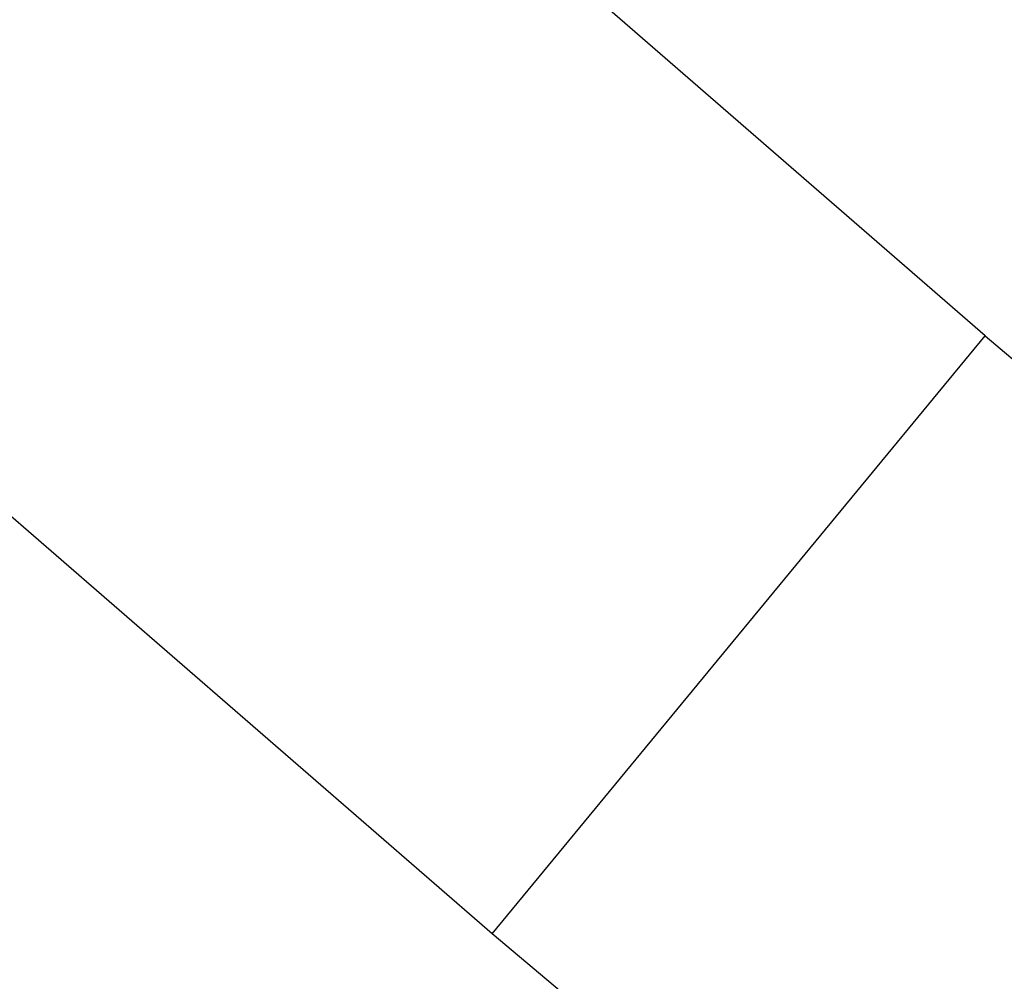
# Model space of a CAD drawing. Extents: x -3650 to 6311, y -645 to 2775.
# Tile 200 of 256: x -1206 to -1195, y -432 to -422. Entities that reach past the tile are written whole.
import ezdxf

# ---------------------------------------------------------------- set-up
doc = ezdxf.new("R2010")
doc.units = 0
doc.header["$MEASUREMENT"] = 0
doc.layers.add('Layer 1', color=7, linetype='Continuous', lineweight=0)

msp = doc.modelspace()

# ---------------------------------------------------------------- linework, layer by layer
at = {"layer": 'Layer 1', "color": 18, "lineweight": 25, "true_color": 0x000000}
for points, knots in [([(-1195.649, -425.137), (-1195.649, -425.137), (-1203.803, -418.06), (-1203.803, -418.06), (-1203.803, -418.06), (-1211.819, -410.828), (-1211.819, -410.828), (-1211.819, -410.828), (-1219.693, -403.441), (-1219.693, -403.441), (-1219.693, -403.441), (-1227.423, -395.904), (-1227.423, -395.904), (-1227.423, -395.904), (-1235.007, -388.219), (-1235.007, -388.219), (-1235.007, -388.219), (-1242.44, -380.389), (-1242.44, -380.389), (-1242.44, -380.389), (-1249.721, -372.417), (-1249.721, -372.417), (-1249.721, -372.417), (-1256.846, -364.305), (-1256.846, -364.305), (-1256.846, -364.305), (-1263.813, -356.058), (-1263.813, -356.058), (-1263.813, -356.058), (-1270.62, -347.677), (-1270.62, -347.677), (-1270.62, -347.677), (-1277.263, -339.166), (-1277.263, -339.166), (-1277.263, -339.166), (-1283.74, -330.529), (-1283.74, -330.529), (-1283.74, -330.529), (-1290.05, -321.768), (-1290.05, -321.768), (-1290.05, -321.768), (-1296.189, -312.887), (-1296.189, -312.887)], [0, 0, 0, 0, 1, 1, 1, 2, 2, 2, 3, 3, 3, 4, 4, 4, 5, 5, 5, 6, 6, 6, 7, 7, 7, 8, 8, 8, 9, 9, 9, 10, 10, 10, 11, 11, 11, 12, 12, 12, 13, 13, 13, 14, 14, 14, 14]), ([(-1201.058, -431.694), (-1201.058, -431.694), (-1209.352, -424.499), (-1209.352, -424.499), (-1209.352, -424.499), (-1217.504, -417.145), (-1217.504, -417.145), (-1217.504, -417.145), (-1225.513, -409.635), (-1225.513, -409.635), (-1225.513, -409.635), (-1233.375, -401.971), (-1233.375, -401.971), (-1233.375, -401.971), (-1241.088, -394.157), (-1241.088, -394.157), (-1241.088, -394.157), (-1248.647, -386.194), (-1248.647, -386.194), (-1248.647, -386.194), (-1256.051, -378.087), (-1256.051, -378.087), (-1256.051, -378.087), (-1263.297, -369.838), (-1263.297, -369.838), (-1263.297, -369.838), (-1270.382, -361.45), (-1270.382, -361.45), (-1270.382, -361.45), (-1277.303, -352.927), (-1277.303, -352.927), (-1277.303, -352.927), (-1284.058, -344.271), (-1284.058, -344.271), (-1284.058, -344.271), (-1290.644, -335.487), (-1290.644, -335.487), (-1290.644, -335.487), (-1297.059, -326.576), (-1297.059, -326.576), (-1297.059, -326.576), (-1303.3, -317.543), (-1303.3, -317.543)], [0, 0, 0, 0, 1, 1, 1, 2, 2, 2, 3, 3, 3, 4, 4, 4, 5, 5, 5, 6, 6, 6, 7, 7, 7, 8, 8, 8, 9, 9, 9, 10, 10, 10, 11, 11, 11, 12, 12, 12, 13, 13, 13, 14, 14, 14, 14]), ([(-1195.649, -425.137), (-1195.649, -425.137), (-1194.573, -426.045), (-1194.573, -426.045), (-1194.573, -426.045), (-1193.489, -426.945), (-1193.489, -426.945), (-1193.489, -426.945), (-1192.487, -427.761), (-1192.487, -427.761), (-1192.487, -427.761), (-1191.539, -428.517), (-1191.539, -428.517), (-1191.539, -428.517), (-1190.726, -429.151), (-1190.726, -429.151), (-1190.726, -429.151), (-1190.024, -429.682), (-1190.024, -429.682), (-1190.024, -429.682), (-1189.494, -430.065), (-1189.494, -430.065), (-1189.494, -430.065), (-1189.119, -430.313), (-1189.119, -430.313), (-1189.119, -430.313), (-1188.91, -430.401), (-1188.91, -430.401)], [0, 0, 0, 0, 1, 1, 1, 2, 2, 2, 3, 3, 3, 4, 4, 4, 5, 5, 5, 6, 6, 6, 7, 7, 7, 8, 8, 8, 9, 9, 9, 9]), ([(-1194.318, -436.958), (-1194.318, -436.958), (-1194.445, -436.916), (-1194.445, -436.916), (-1194.445, -436.916), (-1194.761, -436.718), (-1194.761, -436.718), (-1194.761, -436.718), (-1195.239, -436.38), (-1195.239, -436.38), (-1195.239, -436.38), (-1195.892, -435.893), (-1195.892, -435.893), (-1195.892, -435.893), (-1196.665, -435.296), (-1196.665, -435.296), (-1196.665, -435.296), (-1197.579, -434.571), (-1197.579, -434.571), (-1197.579, -434.571), (-1198.558, -433.779), (-1198.558, -433.779), (-1198.558, -433.779), (-1199.628, -432.897), (-1199.628, -432.897), (-1199.628, -432.897), (-1201.058, -431.694), (-1201.058, -431.694)], [0, 0, 0, 0, 1, 1, 1, 2, 2, 2, 3, 3, 3, 4, 4, 4, 5, 5, 5, 6, 6, 6, 7, 7, 7, 8, 8, 8, 9, 9, 9, 9])]:
    msp.add_open_spline(points, degree=3, knots=knots, dxfattribs=at)
msp.add_open_spline([(-1201.058, -431.694), (-1201.058, -431.694), (-1195.649, -425.137), (-1195.649, -425.137)], degree=3, dxfattribs=at)

doc.saveas('drawing.dxf')
